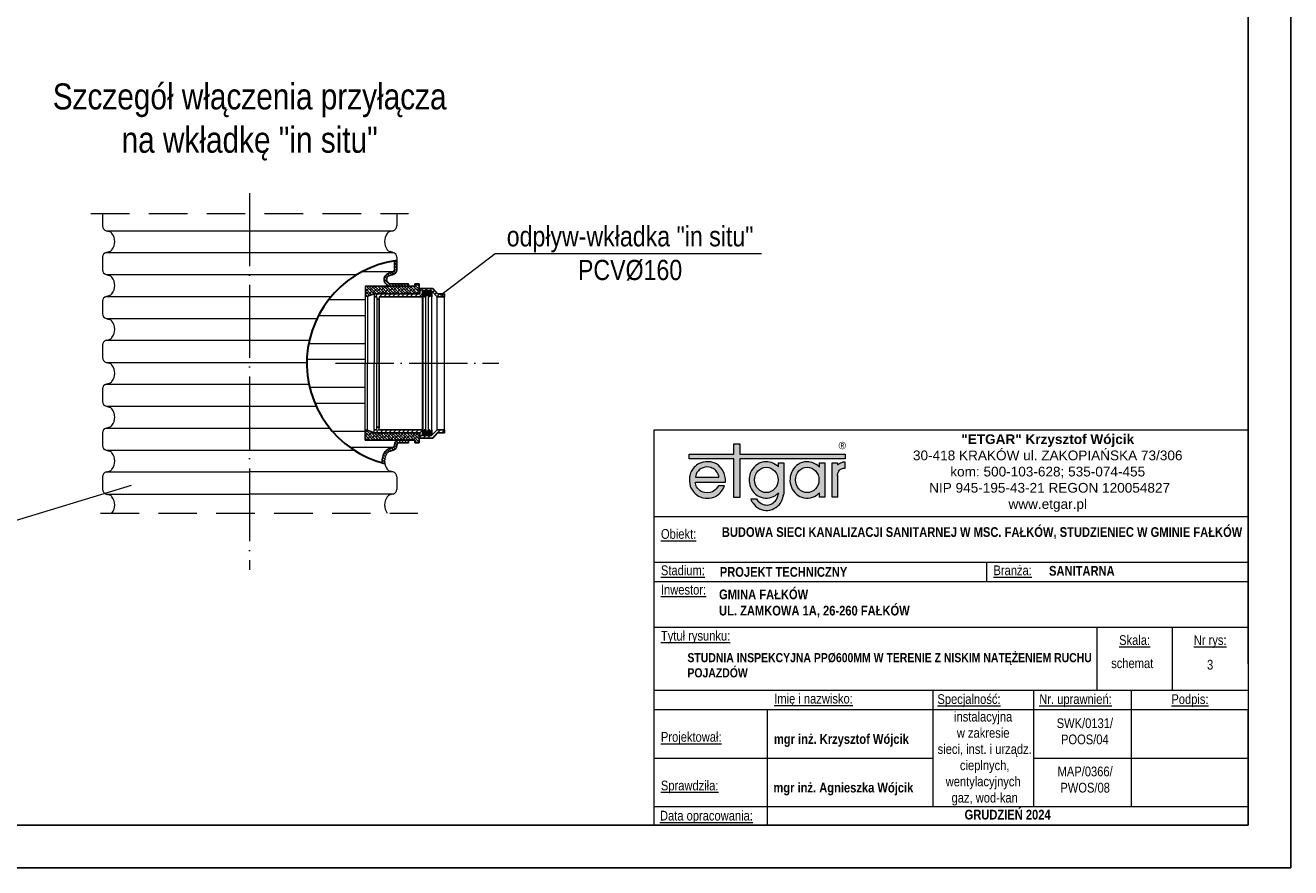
# Model space of a CAD drawing. Header units: millimetres. Extents: x 719 to 1594, y 350 to 647.
# Tile 2 of 6: x 931 to 1139, y 350 to 489. Entities that reach past the tile are written whole.
import ezdxf

# ---------------------------------------------------------------- set-up
doc = ezdxf.new("R2010")
doc.units = ezdxf.units.MM
doc.linetypes.add('ACAD_ISO04W100', pattern=[30, 24, -3, 0, -3])
doc.linetypes.add('HIDDEN', pattern=[9.525, 6.35, -3.175])
for name, color, linetype, lineweight in [('_00_Formatka', 7, 'Continuous', 20), ('Kreskowania', 7, 'Continuous', 5), ('Opisy', 7, 'Continuous', 5), ('Tabelka', 7, 'Continuous', 15)]:
    doc.layers.add(name, color=color, linetype=linetype, lineweight=lineweight)
doc.layers.add('rysunek', color=7, linetype='Continuous')
doc.styles.add('Arial Narrow', font='ARIALN.TTF', dxfattribs={"height": 3.5})
doc.styles.add('Opisowy', font='arial.ttf')
doc.styles.add('TABELA', font='romans.shx', dxfattribs={"height": 2})

# ---------------------------------------------------------------- blocks, each defined once
blk = doc.blocks.new('*X5')
at = {"color": 0, "linetype": 'Continuous'}
for p, q in [((1191.508412, 818.509585), (1192.861501, 819.862674)), ((1193.088352, 816.862674), (1191.508412, 818.442613)), ((1191.629268, 816.862674), (1194.108412, 819.341818)), ((1194.108412, 817.61038), (1191.856119, 819.862674)), ((1193.397035, 816.862674), (1194.108412, 817.574051)), ((1194.108412, 819.378147), (1193.623886, 819.862674)), ((1357.742164, 818.573243), (1359.031594, 819.862674)), ((1359.258445, 816.862674), (1357.742164, 818.378955)), ((1357.799361, 816.862674), (1360.342164, 819.405476)), ((1360.342164, 817.546722), (1358.026212, 819.862674)), ((1359.567128, 816.862674), (1360.342164, 817.63771)), ((1360.342164, 819.314489), (1359.793979, 819.862674))]:
    blk.add_line(p, q, dxfattribs=at)
blk = doc.blocks.new('*X6')
at = {"color": 0, "linetype": 'Continuous'}
for p, q in [((1190, 822.5), (1189.12929, 822.5)), ((1190, 813.478163), (1190, 823.155199)), ((1191.25, 812.862674), (1191.25, 823.703062)), ((1192.5, 823.75), (1191.357093, 823.75)), ((1194.536669, 822.5), (1191.875, 822.5)), ((1192.5, 819.862674), (1192.5, 823.862674)), ((1193.75, 819.862674), (1193.75, 823.161559)), ((1195, 819.865896), (1195, 822.110356)), ((1360, 822.5), (1357.313907, 822.5)), ((1357.5, 819.862674), (1357.5, 822.656497)), ((1358.75, 819.862674), (1358.75, 823.7077)), ((1360.493483, 823.75), (1359.375, 823.75)), ((1360, 819.862674), (1360, 823.862674)), ((1361.25, 813.120856), (1361.25, 823.418426)), ((1362.721286, 822.5), (1361.875, 822.5)), ((1362.5, 813.897134), (1362.5, 822.778691)), ((1190, 820), (1188.937529, 820)), ((1190, 817.5), (1188.937529, 817.5)), ((1190, 815), (1188.937529, 815)), ((1192.5, 821.25), (1189.375, 821.25)), ((1191.508412, 818.75), (1189.375, 818.75)), ((1192.5, 816.25), (1189.375, 816.25)), ((1192.5, 813.75), (1189.543592, 813.75)), ((1195, 820), (1191.875, 820)), ((1195, 815), (1191.875, 815)), ((1192.5, 813.00089), (1192.5, 816.862674)), ((1193.75, 813.8842), (1193.75, 816.862674)), ((1195.850081, 821.25), (1194.375, 821.25)), ((1195.773223, 816.25), (1194.375, 816.25)), ((1195, 814.317076), (1195, 816.734087)), ((1357.5, 821.25), (1356.000496, 821.25)), ((1357.5, 816.25), (1356.077353, 816.25)), ((1356.25, 820.128329), (1356.25, 821.608469)), ((1356.25, 814.736752), (1356.25, 816.418242)), ((1360, 820), (1356.875, 820)), ((1360, 815), (1356.875, 815)), ((1357.5, 814.194882), (1357.5, 816.862674)), ((1358.75, 813.602158), (1358.75, 816.862674)), ((1362.5, 821.25), (1359.375, 821.25)), ((1362.5, 816.25), (1359.375, 816.25)), ((1362.306984, 813.75), (1359.375, 813.75)), ((1360, 812.862674), (1360, 816.862674)), ((1362.5, 818.75), (1360.342164, 818.75)), ((1362.913048, 820), (1361.875, 820)), ((1362.913048, 817.5), (1361.875, 817.5)), ((1362.913048, 815), (1361.875, 815))]:
    blk.add_line(p, q, dxfattribs=at)
blk = doc.blocks.new('*X7')
at = {"color": 0, "linetype": 'Continuous'}
for p, q in [((1180.325288, 805.558694), (1183.509568, 808.742974)), ((1183.227081, 803.742974), (1180.325288, 806.644767)), ((1182.636092, 807.869498), (1181.762615, 808.742974)), ((1182.045102, 803.742974), (1187.045102, 808.742974)), ((1183.325288, 801.487626), (1190.580636, 808.742974)), ((1183.325288, 797.952092), (1192.325288, 806.952092)), ((1187.939392, 806.101731), (1185.298149, 808.742974)), ((1192.325288, 805.251369), (1188.833683, 808.742974)), ((1359.525288, 807.981999), (1360.286263, 808.742974)), ((1359.525288, 804.446465), (1363.821797, 808.742974)), ((1359.525288, 800.910931), (1367.357331, 808.742974)), ((1359.525288, 797.375397), (1370.892865, 808.742974)), ((1362.948321, 804.333964), (1359.525288, 807.756996)), ((1368.251622, 802.566197), (1363.832204, 806.985614)), ((1366.483855, 807.869498), (1365.610378, 808.742974)), ((1371.525288, 806.363598), (1369.145912, 808.742974)), ((1184.403858, 802.566197), (1183.325288, 803.644767)), ((1183.325288, 794.416559), (1192.325288, 803.416559)), ((1186.171625, 797.262896), (1183.325288, 800.109233)), ((1183.325288, 790.881025), (1192.325288, 799.881025)), ((1183.325288, 787.345491), (1192.325288, 796.345491)), ((1183.325288, 783.809957), (1192.325288, 792.809957)), ((1187.939392, 791.959595), (1183.519975, 796.379012)), ((1189.707159, 800.79843), (1185.287742, 805.217847)), ((1191.474926, 795.495129), (1187.055509, 799.914546)), ((1192.325288, 791.109233), (1188.823276, 794.611245)), ((1192.325288, 801.715835), (1190.591043, 803.45008)), ((1359.525288, 793.839863), (1368.525288, 802.839863)), ((1359.525288, 790.304329), (1368.525288, 799.304329)), ((1361.180554, 795.495129), (1359.525288, 797.150394)), ((1359.525288, 786.768795), (1368.525288, 795.768795)), ((1362.948321, 790.191828), (1359.525288, 793.61486)), ((1359.525288, 783.233262), (1368.525288, 792.233262)), ((1364.716088, 799.030663), (1360.29667, 803.45008)), ((1366.483855, 793.727362), (1362.064437, 798.146779)), ((1368.251622, 788.424061), (1363.832204, 792.843478)), ((1368.525288, 798.756996), (1365.599971, 801.682313)), ((1368.525288, 795.221462), (1367.367738, 796.379012)), ((1370.610378, 803.742974), (1369.135505, 805.217847)), ((1369.428399, 803.742974), (1371.525288, 805.839863)), ((1184.403858, 788.424061), (1183.325288, 789.502631)), ((1183.325288, 780.274423), (1192.325288, 789.274423)), ((1186.171625, 783.12076), (1183.325288, 785.967097)), ((1183.325288, 776.738889), (1192.325288, 785.738889)), ((1183.325288, 773.203355), (1192.325288, 782.203355)), ((1183.325288, 769.667821), (1192.325288, 778.667821)), ((1187.939392, 777.817459), (1183.519975, 782.236877)), ((1189.707159, 786.656294), (1185.287742, 791.075711)), ((1189.707159, 772.514158), (1185.287742, 776.933576)), ((1191.474926, 781.352993), (1187.055509, 785.772411)), ((1192.325288, 776.967097), (1188.823276, 780.46911)), ((1192.325288, 787.573699), (1190.591043, 789.307944)), ((1359.525288, 779.697728), (1368.525288, 788.697728)), ((1359.525288, 776.162194), (1368.525288, 785.162194)), ((1361.180554, 781.352993), (1359.525288, 783.008259)), ((1359.525288, 772.62666), (1368.525288, 781.62666)), ((1362.948321, 776.049692), (1359.525288, 779.472725)), ((1359.525288, 769.091126), (1368.525288, 778.091126)), ((1364.716088, 784.888527), (1360.29667, 789.307944)), ((1366.483855, 779.585226), (1362.064437, 784.004644)), ((1368.251622, 774.281925), (1363.832204, 778.701343)), ((1368.525288, 784.61486), (1365.599971, 787.540178)), ((1368.525288, 781.079327), (1367.367738, 782.236877)), ((1184.403858, 774.281925), (1183.325288, 775.360496)), ((1183.325288, 766.132287), (1192.325288, 775.132287)), ((1186.171625, 768.978625), (1183.325288, 771.824962)), ((1183.325288, 762.596753), (1192.325288, 771.596753)), ((1183.325288, 759.06122), (1192.325288, 768.06122)), ((1183.325288, 755.525686), (1192.325288, 764.525686)), ((1184.403858, 760.13979), (1183.325288, 761.21836)), ((1183.325288, 751.990152), (1192.325288, 760.990152)), ((1187.939392, 763.675324), (1183.519975, 768.094741)), ((1189.707159, 758.372023), (1185.287742, 762.79144)), ((1191.474926, 767.210858), (1187.055509, 771.630275)), ((1192.325288, 762.824962), (1188.823276, 766.326974)), ((1192.325288, 773.431563), (1190.591043, 775.165809)), ((1192.325288, 759.289428), (1190.591043, 761.023673)), ((1359.525288, 765.555592), (1368.525288, 774.555592)), ((1359.525288, 762.020058), (1368.525288, 771.020058)), ((1361.180554, 767.210858), (1359.525288, 768.866123)), ((1359.525288, 758.484524), (1368.525288, 767.484524)), ((1362.948321, 761.907557), (1359.525288, 765.330589)), ((1359.525288, 754.94899), (1368.525288, 763.94899)), ((1364.716088, 770.746391), (1360.29667, 775.165809)), ((1364.716088, 756.604256), (1360.29667, 761.023673)), ((1366.483855, 765.443091), (1362.064437, 769.862508)), ((1368.251622, 760.13979), (1363.832204, 764.559207)), ((1368.525288, 770.472725), (1365.599971, 773.398042)), ((1368.525288, 766.937191), (1367.367738, 768.094741)), ((1186.171625, 754.836489), (1183.325288, 757.682826)), ((1183.325288, 748.454618), (1192.325288, 757.454618)), ((1183.325288, 744.919084), (1192.549986, 754.143781)), ((1184.403858, 745.997654), (1183.325288, 747.076224)), ((1187.939392, 749.533188), (1183.519975, 753.952605)), ((1189.707159, 744.229887), (1185.287742, 748.649305)), ((1185.684712, 743.742974), (1193.514222, 751.572484)), ((1191.474926, 753.068722), (1187.055509, 757.488139)), ((1193.242693, 747.765421), (1188.823276, 752.184838)), ((1189.220246, 743.742974), (1194.478459, 749.001186)), ((1193.729606, 743.742974), (1190.591043, 746.881538)), ((1192.75578, 743.742974), (1195.325288, 746.312482)), ((1356.525288, 744.877923), (1368.525288, 756.877923)), ((1359.412787, 744.229887), (1356.627401, 747.015274)), ((1357.527578, 749.415746), (1368.525288, 760.413456)), ((1357.64502, 749.533188), (1357.591637, 749.586571)), ((1362.948321, 747.765421), (1358.555874, 752.157868)), ((1358.925874, 743.742974), (1368.525288, 753.342389)), ((1361.180554, 753.068722), (1359.52011, 754.729166)), ((1363.435234, 743.742974), (1360.29667, 746.881538)), ((1366.483855, 751.300955), (1362.064437, 755.720372)), ((1362.461408, 743.742974), (1368.525288, 749.806855)), ((1368.251622, 745.997654), (1363.832204, 750.417072)), ((1368.525288, 756.330589), (1365.599971, 759.255906)), ((1365.996941, 743.742974), (1368.525288, 746.271321)), ((1368.525288, 752.795055), (1367.367738, 753.952605)), ((1366.970768, 743.742974), (1365.599971, 745.113771))]:
    blk.add_line(p, q, dxfattribs=at)
blk = doc.blocks.new('*X8')
at = {"color": 0, "linetype": 'Continuous'}
for p, q in [((1206.321333, 672.455714), (1208.938691, 675.073072)), ((1206.321333, 668.92018), (1209.321333, 671.92018)), ((1394.521333, 673.272417), (1396.321988, 675.073072)), ((1394.521333, 669.736883), (1397.521333, 672.736883)), ((1178.810493, 659.087009), (1180.696931, 660.973447)), ((1181.232465, 657.973447), (1184.232465, 660.973447)), ((1184.767999, 657.973447), (1187.767999, 660.973447)), ((1188.303533, 657.973447), (1191.105814, 660.775728)), ((1191.297522, 657.431902), (1193.435157, 659.569537)), ((1192.618655, 655.217501), (1194.98204, 657.580886)), ((1193.365801, 652.429114), (1195.815291, 654.878603)), ((1206.321333, 665.384646), (1209.321333, 668.384646)), ((1206.321333, 661.849112), (1209.321333, 664.849112)), ((1206.321333, 658.313578), (1209.321333, 661.313578)), ((1206.321333, 654.778044), (1209.321333, 657.778044)), ((1394.521333, 666.201349), (1397.521333, 669.201349)), ((1394.640263, 662.784745), (1397.521333, 665.665815)), ((1395.73989, 660.348837), (1397.901977, 662.510925)), ((1397.63816, 658.711574), (1399.95414, 661.027553)), ((1400.436172, 657.974052), (1403.006467, 660.544347)), ((1402.993788, 656.996134), (1405.116205, 659.118551)), ((1404.015617, 654.482429), (1406.453561, 656.920372)), ((1194.29518, 649.822958), (1196.568355, 652.096133)), ((1195.834311, 647.826556), (1197.957119, 649.949363)), ((1197.940885, 646.397596), (1200.297521, 648.754231)), ((1200.747705, 645.668882), (1209.321333, 654.24251)), ((1205.352576, 646.738218), (1208.231405, 649.617048)), ((1404.767699, 651.698977), (1407.212253, 654.143531)), ((1405.911867, 649.307611), (1408.093315, 651.48906)), ((1407.588, 647.448211), (1409.721649, 649.58186)), ((1409.679768, 646.004445), (1411.882138, 648.206814)), ((1412.028048, 644.817191), (1414.351983, 647.141125)), ((1414.663486, 643.917094), (1417.200071, 646.453679)), ((1417.655789, 643.373863), (1420.582778, 646.300853)), ((1421.150073, 643.332614), (1421.870686, 644.053227))]:
    blk.add_line(p, q, dxfattribs=at)
blk = doc.blocks.new('A$C24AC0CAE')
for color, points in [(3, [(25.67, 9.23), (8.35, 9.23), (8.35, 10.93), (7.36, 10.93), (7.36, 9.23), (0, 9.23), (0, 8.48), (7.36, 8.48), (7.36, 2.1), (8.35, 2.1), (8.35, 8.48), (25.67, 8.48)]), (256, [(25.37, 6.95), (25.67, 6.95), (25.67, 7.92), (25.25, 7.92), (25.03, 7.84), (24.89, 7.78), (24.78, 7.71), (24.68, 7.65), (24.6, 7.6), (24.52, 7.53), (24.45, 7.47), (24.39, 7.47), (24.39, 7.84), (23.5, 7.84), (23.5, 2.15), (24.39, 2.15), (24.39, 5.74), (24.47, 6.12), (24.61, 6.45), (24.73, 6.64), (24.82, 6.71), (24.92, 6.78), (25.06, 6.84), (25.24, 6.91)])]:
    blk.add_hatch(color=color).paths.add_polyline_path(points)
h = blk.add_hatch(color=256)
h.paths.add_polyline_path([(4.95, 2.74), (5.13, 2.92), (5.32, 3.17), (5.56, 3.54), (5.71, 3.84), (5.78, 4.06), (4.79, 4.06), (4.63, 3.8), (4.45, 3.55), (4.26, 3.37), (4.01, 3.17), (3.83, 3.06), (3.45, 2.93), (3.05, 2.88), (2.5, 2.93), (2.27, 3), (1.96, 3.12), (1.78, 3.24), (1.52, 3.48), (1.34, 3.68), (1.22, 3.87), (1.17, 3.99), (1.1, 4.18), (1.04, 4.43), (1.01, 4.65), (5.96, 4.65), (5.95, 5.18), (5.87, 5.64), (5.75, 6.08), (5.57, 6.46), (5.4, 6.75), (5.17, 7.07), (4.8, 7.43), (4.48, 7.64), (4.09, 7.83), (3.87, 7.9), (3.58, 7.97), (3.09, 8), (2.75, 8), (2.3, 7.95), (1.94, 7.84), (1.64, 7.71), (1.4, 7.59), (1.22, 7.46), (1.09, 7.34), (0.97, 7.21), (0.84, 7.09), (0.73, 6.97), (0.66, 6.89), (0.53, 6.72), (0.41, 6.54), (0.34, 6.41), (0.27, 6.25), (0.22, 6.15), (0.17, 5.98), (0.09, 5.7), (0.06, 5.51), (0.03, 5.2), (0.02, 4.85), (0.09, 4.36), (0.18, 3.99), (0.28, 3.73), (0.4, 3.52), (0.53, 3.3), (0.66, 3.14), (0.78, 2.99), (0.97, 2.79), (1.28, 2.53), (1.53, 2.36), (1.81, 2.23), (2.07, 2.12), (2.31, 2.05), (2.69, 1.99), (3, 1.99), (3.3, 1.99), (3.67, 2.05), (3.89, 2.11), (4.05, 2.18), (4.32, 2.3), (4.63, 2.49)])
h.paths.add_polyline_path([(1.06, 5.48), (1.1, 5.75), (1.16, 5.93), (1.28, 6.22), (1.41, 6.4), (1.53, 6.53), (1.65, 6.65), (1.78, 6.77), (1.96, 6.9), (2.3, 7.02), (2.58, 7.09), (2.92, 7.14), (3.24, 7.09), (3.57, 7.03), (3.74, 6.96), (3.93, 6.89), (4.13, 6.76), (4.25, 6.65), (4.38, 6.54), (4.51, 6.4), (4.63, 6.19), (4.75, 5.95), (4.81, 5.78), (4.87, 5.63), (4.88, 5.48)], flags=16)
h = blk.add_hatch(color=256)
edge = h.paths.add_edge_path()
edge.add_line((15.56, 7.84), (14.67, 7.84))
edge.add_line((14.67, 7.84), (14.67, 7.15))
edge.add_spline(control_points=[(14.67, 7.15), (14.6, 7.22), (14.52, 7.29), (14.08, 7.66), (13.64, 7.87), (13.02, 7.99), (12.85, 8), (12.69, 8), (12.4, 8), (12.12, 7.96), (11.41, 7.73), (11, 7.46), (10.35, 6.78), (10.11, 6.36), (9.84, 5.45), (9.81, 4.96), (9.97, 4.03), (10.15, 3.58), (10.7, 2.81), (11.07, 2.5), (11.91, 2.08), (12.39, 1.99), (13.33, 2.05), (13.79, 2.2), (14.36, 2.58), (14.52, 2.71), (14.67, 2.87)], knot_values=[5.520049, 5.520049, 5.520049, 5.520049, 5.626987, 5.626987, 6.112202, 6.112202, 6.283185, 6.283185, 6.283185, 6.572803, 6.572803, 7.058019, 7.058019, 7.543234, 7.543234, 8.028449, 8.028449, 8.513665, 8.513665, 8.99888, 8.99888, 9.484095, 9.484095, 9.969311, 9.969311, 10.188021, 10.188021, 10.188021, 10.188021], degree=3, periodic=0)
edge.add_line((14.68, 2.87), (14.63, 2.59))
edge.add_ellipse((12.73, 2.97), major_axis=(0, 2.09), ratio=0.923674, start_angle=136.5689, end_angle=259.5379, ccw=False)
edge.add_line((11.41, 1.46), (11.27, 1.63))
edge.add_line((11.27, 1.63), (11.2, 1.79))
edge.add_line((11.2, 1.79), (11.17, 1.87))
edge.add_line((11.17, 1.87), (10.15, 1.87))
edge.add_line((10.15, 1.87), (10.2, 1.67))
edge.add_spline(control_points=[(10.2, 1.67), (10.29, 1.49), (10.39, 1.32), (10.78, 0.78), (11.15, 0.47), (11.99, 0.06), (12.47, -0.03), (13.4, 0.04), (13.86, 0.2), (14.64, 0.73), (14.96, 1.09), (15.32, 1.77), (15.42, 2.05), (15.48, 2.35)], knot_values=[2.033718, 2.033718, 2.033718, 2.033718, 2.238106, 2.238106, 2.725025, 2.725025, 3.211944, 3.211944, 3.698864, 3.698864, 4.185783, 4.185783, 4.49503, 4.49503, 4.49503, 4.49503], degree=3, periodic=0)
edge.add_line((15.48, 2.35), (15.56, 2.85))
edge.add_line((15.56, 2.85), (15.56, 7.84))
edge = h.paths.add_edge_path(flags=16)
edge.add_ellipse((12.69, 5.01), major_axis=(0, 2.09), ratio=0.923674, start_angle=0, end_angle=360)
h = blk.add_hatch(color=256)
edge = h.paths.add_edge_path()
edge.add_line((22.3, 7.84), (21.41, 7.84))
edge.add_line((21.41, 7.84), (21.41, 7.13))
edge.add_spline(control_points=[(21.41, 7.13), (21.33, 7.21), (21.25, 7.29), (20.81, 7.66), (20.37, 7.87), (19.74, 7.99), (19.58, 8), (19.41, 8)], knot_values=[5.512455, 5.512455, 5.512455, 5.512455, 5.626987, 5.626987, 6.112202, 6.112202, 6.283185, 6.283185, 6.283185, 6.283185], degree=3, periodic=0)
edge.add_spline(control_points=[(19.41, 8), (19.13, 8), (18.85, 7.96), (18.13, 7.73), (17.72, 7.46), (17.08, 6.78), (16.84, 6.36), (16.57, 5.45), (16.54, 4.96), (16.69, 4.03), (16.87, 3.58), (17.42, 2.81), (17.79, 2.5), (18.64, 2.08), (19.11, 1.99), (20.05, 2.05), (20.51, 2.2), (21.09, 2.58), (21.26, 2.72), (21.41, 2.88)], knot_values=[6.283185, 6.283185, 6.283185, 6.283185, 6.572803, 6.572803, 7.058019, 7.058019, 7.543234, 7.543234, 8.028449, 8.028449, 8.513665, 8.513665, 8.99888, 8.99888, 9.484095, 9.484095, 9.969311, 9.969311, 10.195609, 10.195609, 10.195609, 10.195609], degree=3, periodic=0)
edge.add_line((21.41, 2.88), (21.41, 2.15))
edge.add_line((21.41, 2.15), (22.3, 2.15))
edge.add_line((22.3, 2.15), (22.3, 7.84))
edge = h.paths.add_edge_path(flags=16)
edge.add_ellipse((19.41, 5.01), major_axis=(0, 2.09), ratio=0.923674, start_angle=0, end_angle=360)
at = {"color": 3}
for points in [[(7.36, 9.23), (7.36, 10.93), (8.35, 10.93), (8.35, 9.23)], [(7.36, 8.48), (0, 8.48), (0, 9.23), (7.36, 9.23)], [(8.35, 8.48), (8.35, 2.1), (7.36, 2.1), (7.36, 8.48)], [(8.35, 9.23), (25.67, 9.23), (25.67, 8.48), (8.35, 8.48)]]:
    blk.add_lwpolyline(points, dxfattribs=at)
for points in [[(1.01, 4.65), (5.96, 4.65), (5.95, 5.18), (5.87, 5.64), (5.75, 6.08), (5.57, 6.46), (5.4, 6.75), (5.17, 7.07), (4.8, 7.43), (4.48, 7.64), (4.09, 7.83), (3.87, 7.9), (3.58, 7.97), (3.09, 8), (2.75, 8), (2.3, 7.95), (1.94, 7.84), (1.64, 7.71), (1.4, 7.59), (1.22, 7.46), (1.09, 7.34), (0.97, 7.21), (0.84, 7.09), (0.73, 6.97), (0.66, 6.89), (0.53, 6.72), (0.41, 6.54), (0.34, 6.41), (0.27, 6.25), (0.22, 6.15), (0.17, 5.98), (0.09, 5.7), (0.06, 5.51), (0.03, 5.2), (0.02, 4.85), (0.09, 4.36), (0.18, 3.99), (0.28, 3.73), (0.4, 3.52), (0.53, 3.3), (0.66, 3.14), (0.78, 2.99), (0.97, 2.79), (1.28, 2.53), (1.53, 2.36), (1.81, 2.23), (2.07, 2.12), (2.31, 2.05), (2.69, 1.99), (3, 1.99), (3.3, 1.99), (3.67, 2.05), (3.89, 2.11), (4.05, 2.18), (4.32, 2.3), (4.63, 2.49), (4.95, 2.74), (5.13, 2.92), (5.32, 3.17), (5.56, 3.54), (5.71, 3.84), (5.78, 4.06), (4.79, 4.06), (4.63, 3.8), (4.45, 3.55), (4.26, 3.37), (4.01, 3.17), (3.83, 3.06), (3.45, 2.93), (3.05, 2.88), (2.5, 2.93), (2.27, 3), (1.96, 3.12), (1.78, 3.24), (1.52, 3.48), (1.34, 3.68), (1.22, 3.87), (1.17, 3.99), (1.1, 4.18), (1.04, 4.43)], [(1.06, 5.48), (4.88, 5.48), (4.87, 5.63), (4.81, 5.78), (4.75, 5.95), (4.63, 6.19), (4.51, 6.4), (4.38, 6.54), (4.25, 6.65), (4.13, 6.76), (3.93, 6.89), (3.74, 6.96), (3.57, 7.03), (3.24, 7.09), (2.92, 7.14), (2.58, 7.09), (2.3, 7.02), (1.96, 6.9), (1.78, 6.77), (1.65, 6.65), (1.53, 6.53), (1.41, 6.4), (1.28, 6.22), (1.16, 5.93), (1.1, 5.75)]]:
    blk.add_lwpolyline(points, close=True)
for points in [[(14.67, 7.15), (14.67, 7.84), (15.56, 7.84), (15.56, 2.85)], [(21.41, 7.13), (21.41, 7.84), (22.3, 7.84), (22.3, 2.15), (21.41, 2.15), (21.41, 2.88)], [(24.39, 5.74), (24.39, 2.15), (23.5, 2.15), (23.5, 7.84), (24.39, 7.84), (24.39, 7.47)], [(24.39, 5.74), (24.47, 6.12), (24.61, 6.45), (24.73, 6.64), (24.82, 6.71), (24.92, 6.78), (25.06, 6.84), (25.24, 6.91), (25.37, 6.95), (25.67, 6.95), (25.67, 7.92), (25.25, 7.92), (25.03, 7.84), (24.89, 7.78), (24.78, 7.71), (24.68, 7.65), (24.6, 7.6), (24.52, 7.53), (24.45, 7.47), (24.39, 7.47)], [(14.67, 2.85), (14.63, 2.59)], [(14.67, 2.85), (14.67, 2.87)], [(15.56, 2.85), (15.48, 2.35)], [(11.41, 1.46), (11.27, 1.63), (11.2, 1.79), (11.17, 1.87), (10.15, 1.87), (10.2, 1.67)]]:
    blk.add_lwpolyline(points)
for centre in [(12.69, 5.01), (19.41, 5.01)]:
    blk.add_ellipse(centre, major_axis=(0, 2.09), ratio=0.923674)
blk.add_ellipse((12.73, 2.97), major_axis=(0, 2.09), ratio=0.923674, start_param=2.383576, end_param=4.529791)
for points, knots in [([(14.67, 7.15), (14.6, 7.22), (14.52, 7.29), (14.08, 7.66), (13.64, 7.87), (13.02, 7.99), (12.85, 8), (12.69, 8), (12.4, 8), (12.12, 7.96), (11.41, 7.73), (11, 7.46), (10.35, 6.78), (10.11, 6.36), (9.84, 5.45), (9.81, 4.96), (9.97, 4.03), (10.15, 3.58), (10.7, 2.81), (11.07, 2.5), (11.91, 2.08), (12.39, 1.99), (13.33, 2.05), (13.79, 2.2), (14.36, 2.58), (14.52, 2.71), (14.67, 2.87)], [5.520049, 5.520049, 5.520049, 5.520049, 5.626987, 5.626987, 6.112202, 6.112202, 6.283185, 6.283185, 6.283185, 6.572803, 6.572803, 7.058019, 7.058019, 7.543234, 7.543234, 8.028449, 8.028449, 8.513665, 8.513665, 8.99888, 8.99888, 9.484095, 9.484095, 9.969311, 9.969311, 10.188021, 10.188021, 10.188021, 10.188021]), ([(21.41, 7.13), (21.33, 7.21), (21.25, 7.29), (20.81, 7.66), (20.37, 7.87), (19.74, 7.99), (19.58, 8), (19.41, 8), (19.13, 8), (18.85, 7.96), (18.13, 7.73), (17.72, 7.46), (17.08, 6.78), (16.84, 6.36), (16.57, 5.45), (16.54, 4.96), (16.69, 4.03), (16.87, 3.58), (17.42, 2.81), (17.79, 2.5), (18.64, 2.08), (19.11, 1.99), (20.05, 2.05), (20.51, 2.2), (21.09, 2.58), (21.26, 2.72), (21.41, 2.88)], [5.512455, 5.512455, 5.512455, 5.512455, 5.626987, 5.626987, 6.112202, 6.112202, 6.283185, 6.283185, 6.283185, 6.572803, 6.572803, 7.058019, 7.058019, 7.543234, 7.543234, 8.028449, 8.028449, 8.513665, 8.513665, 8.99888, 8.99888, 9.484095, 9.484095, 9.969311, 9.969311, 10.195609, 10.195609, 10.195609, 10.195609]), ([(10.2, 1.67), (10.29, 1.49), (10.39, 1.32), (10.78, 0.78), (11.15, 0.47), (11.99, 0.06), (12.47, -0.03), (13.4, 0.04), (13.86, 0.2), (14.64, 0.73), (14.96, 1.09), (15.36, 1.85), (15.48, 2.23), (15.53, 2.63)], [2.033718, 2.033718, 2.033718, 2.033718, 2.238106, 2.238106, 2.725025, 2.725025, 3.211944, 3.211944, 3.698864, 3.698864, 4.185783, 4.185783, 4.593309, 4.593309, 4.593309, 4.593309])]:
    blk.add_open_spline(points, degree=3, knots=knots)

msp = doc.modelspace()

# ---------------------------------------------------------------- linework, layer by layer
at = {"color": 7, "linetype": 'Continuous', "lineweight": 15}
for p, q in [((943.29429, 457.79138), (943.29429, 455.72678)), ((991.72149, 457.79138), (991.72149, 455.72678)), ((943.90265, 454.93395), (991.11313, 454.93395)), ((943.90265, 454.93395), (944.41345, 454.79708)), ((991.11313, 454.93395), (990.60233, 454.79708)), ((943.29429, 450.56834), (943.29429, 448.50374)), ((943.90265, 451.36117), (944.41345, 451.49804)), ((943.90265, 447.71091), (944.41345, 447.57404)), ((943.90265, 444.13813), (944.41345, 444.275)), ((943.29429, 443.3453), (943.29429, 441.2807)), ((943.90265, 440.48787), (978.57984, 440.48787)), ((943.90265, 440.48787), (944.41345, 440.351)), ((943.29429, 436.12226), (943.29429, 434.05766)), ((943.90265, 436.91509), (944.41345, 437.05196)), ((943.90265, 436.91509), (977.33487, 436.91509)), ((943.90265, 433.26483), (976.91037, 433.26483)), ((943.90265, 433.26483), (944.41345, 433.12796)), ((943.29429, 428.89922), (943.29429, 426.83462)), ((943.90265, 429.69205), (944.41345, 429.82892)), ((943.90265, 429.69205), (977.26176, 429.69205)), ((943.90265, 426.04179), (978.45834, 426.04179)), ((943.90265, 426.04179), (944.41345, 425.90492)), ((943.90265, 422.46901), (944.41345, 422.60588)), ((943.29429, 421.67618), (943.29429, 419.61158)), ((943.90265, 418.81875), (944.41345, 418.68188)), ((943.29429, 414.45314), (943.29429, 412.38854)), ((943.90265, 415.24597), (944.41345, 415.38284)), ((943.90265, 415.24597), (967.50789, 415.24597)), ((943.90265, 411.59571), (967.50789, 411.59571)), ((943.90265, 411.59571), (944.41345, 411.45884))]:
    msp.add_line(p, q, dxfattribs=at)
at = {"linetype": 'Continuous', "lineweight": 15}
for p, q in [((943.90265, 451.36117), (991.11313, 451.36117)), ((991.11313, 451.36117), (990.60233, 451.49804)), ((943.90265, 447.71091), (985.14053, 447.71091)), ((986.06435, 448.22957), (991.11313, 448.22957)), ((986.49413, 445.80289), (986.49413, 433.13521)), ((943.90265, 444.13813), (980.94421, 444.13813)), ((980.52201, 443.61947), (986.49413, 443.61947)), ((986.90453, 444.16129), (986.90453, 433.13521)), ((987.99893, 444.57169), (987.99893, 433.13521)), ((988.40933, 444.07921), (988.40933, 433.13521)), ((988.81973, 444.07921), (988.81973, 422.48658)), ((988.81973, 422.19121), (988.81973, 443.78383)), ((995.93333, 422.19121), (995.93333, 444.07921)), ((996.0621, 426.82809), (996.0621, 444.07921)), ((996.49691, 426.64951), (996.49691, 444.07921)), ((996.90731, 427.02156), (996.90731, 444.07921)), ((997.45451, 426.20304), (997.45451, 444.07921)), ((998.32733, 422.19121), (998.32733, 444.07921)), ((999.55853, 422.19121), (999.55853, 444.07921)), ((978.83921, 441.00653), (986.49413, 441.00653)), ((977.22521, 436.39643), (986.49413, 436.39643)), ((976.92222, 433.78349), (986.49413, 433.78349)), ((986.49413, 420.46753), (986.49413, 433.13521)), ((986.90453, 422.10913), (986.90453, 433.13521)), ((987.99893, 421.69873), (987.99893, 433.13521)), ((988.40933, 422.19121), (988.40933, 433.13521)), ((977.37736, 429.17339), (986.49413, 429.17339)), ((996.0621, 422.19121), (996.0621, 426.82809)), ((996.90731, 422.19121), (996.90731, 427.02156)), ((978.23093, 426.56045), (986.49413, 426.56045)), ((996.49691, 422.19121), (996.49691, 426.64951)), ((997.45451, 422.19121), (997.45451, 426.20304)), ((943.90265, 422.46901), (980.66626, 422.46901)), ((981.10056, 421.95035), (986.49413, 421.95035)), ((943.90265, 418.81875), (984.72435, 418.81875)), ((983.96387, 419.33741), (991.11313, 419.33741)), ((991.11313, 415.24597), (967.50789, 415.24597)), ((991.11313, 415.24597), (990.60233, 415.38284)), ((991.72149, 414.45314), (991.72149, 412.38854)), ((991.11313, 411.59571), (967.50789, 411.59571)), ((991.11313, 411.59571), (990.60233, 411.45884))]:
    msp.add_line(p, q, dxfattribs=at)
at = {"linetype": 'Continuous'}
for p, q in [((991.31109, 449.95374), (991.31109, 448.50374)), ((991.72149, 450.01257), (991.72149, 448.50374)), ((991.00691, 448.10733), (990.43616, 447.9544)), ((991.11313, 447.71091), (990.54238, 447.55798)), ((994.70213, 445.80289), (986.49413, 445.80289)), ((993.65032, 446.21329), (990.71941, 446.21329)), ((993.65032, 446.21329), (993.65032, 445.80289)), ((995.38613, 446.21329), (994.70213, 446.21329)), ((994.70213, 446.21329), (994.70213, 445.80289)), ((995.38613, 446.21329), (995.38613, 444.57169)), ((986.90453, 444.16129), (986.49413, 444.16129)), ((987.99893, 444.57169), (986.90453, 444.16129)), ((995.52293, 444.57169), (987.99893, 444.57169)), ((988.40933, 444.07921), (987.99893, 444.07921)), ((988.81973, 443.66881), (988.40933, 443.66881)), ((995.93333, 444.07921), (988.81973, 444.07921)), ((997.61709, 445.44721), (995.52293, 445.44721)), ((995.52293, 445.44721), (995.52293, 444.57169)), ((995.93333, 445.03681), (995.93333, 444.07921)), ((997.43813, 445.03681), (995.93333, 445.03681)), ((995.94971, 444.74826), (996.06926, 444.94921)), ((995.94971, 444.61832), (995.94971, 444.74826)), ((996.0621, 444.45575), (995.99765, 444.51238)), ((996.0621, 444.45575), (996.0621, 444.07921)), ((996.16961, 444.14531), (996.0621, 444.45575)), ((996.22036, 445.03513), (997.17314, 445.03513)), ((996.45135, 444.15555), (996.49691, 444.23738)), ((996.49691, 444.07921), (996.49691, 444.68343)), ((996.90731, 444.68343), (996.49691, 444.68343)), ((996.90731, 444.32775), (996.49691, 444.32775)), ((996.90731, 444.07921), (996.90731, 444.68343)), ((997.15714, 444.13723), (997.45451, 444.49084)), ((997.45451, 444.66897), (997.34254, 444.92442)), ((998.32733, 444.07921), (997.43813, 445.03681)), ((997.43813, 445.03681), (997.43813, 444.70633)), ((997.45451, 444.07921), (997.45451, 444.66897)), ((998.43008, 444.57169), (997.61709, 445.44721)), ((999.55853, 444.07921), (998.32733, 444.07921)), ((999.55853, 444.57169), (998.43008, 444.57169)), ((999.55853, 444.57169), (999.55853, 444.07921)), ((988.81973, 422.60161), (988.40933, 422.60161)), ((988.40933, 422.59538), (988.41555, 422.60161)), ((986.90453, 422.10913), (986.49413, 422.10913)), ((987.99893, 421.69873), (986.90453, 422.10913)), ((987.99893, 422.18498), (988.00515, 422.19121)), ((988.40933, 422.19121), (987.99893, 422.19121)), ((995.52293, 421.69873), (987.99893, 421.69873)), ((988.81973, 422.19121), (995.93333, 422.19121)), ((995.38613, 420.05713), (995.38613, 421.69873)), ((995.52293, 420.82321), (995.52293, 421.69873)), ((997.61709, 420.82321), (995.52293, 420.82321)), ((995.93333, 421.23361), (995.93333, 422.19121)), ((997.43813, 421.23361), (995.93333, 421.23361)), ((995.94971, 421.65209), (995.94971, 421.52215)), ((995.94971, 421.52215), (996.06926, 421.3212)), ((996.0621, 421.81466), (995.99765, 421.75803)), ((996.0621, 421.81466), (996.0621, 422.19121)), ((996.0621, 421.81466), (996.22534, 422.19121)), ((996.22036, 421.23528), (997.17314, 421.23528)), ((996.45135, 422.11486), (996.49691, 422.03303)), ((996.49691, 422.19121), (996.49691, 421.58698)), ((996.90731, 421.94266), (996.49691, 421.94266)), ((996.90731, 421.58698), (996.49691, 421.58698)), ((996.90731, 422.19121), (996.90731, 421.58698)), ((997.15714, 422.13318), (997.45451, 421.77958)), ((997.45451, 421.60144), (997.34254, 421.34599)), ((998.32733, 422.19121), (997.43813, 421.23361)), ((997.43813, 421.23361), (997.43813, 421.56408)), ((997.45451, 422.19121), (997.45451, 421.60144)), ((998.43008, 421.69873), (997.61709, 420.82321)), ((998.32733, 422.19121), (999.55853, 422.19121)), ((999.55853, 421.69873), (998.43008, 421.69873)), ((999.55853, 421.69873), (999.55853, 422.19121)), ((994.70213, 420.46753), (986.49413, 420.46753)), ((991.00691, 419.21517), (990.49611, 419.0783)), ((991.11313, 418.81875), (990.60233, 418.68188)), ((991.31109, 419.64673), (991.31109, 419.61158)), ((991.72149, 419.64673), (991.72149, 419.61158)), ((993.65032, 420.05713), (992.13189, 420.05713)), ((993.65032, 420.46753), (993.65032, 420.05713)), ((994.70213, 420.05713), (994.70213, 420.46753)), ((995.38613, 420.05713), (994.70213, 420.05713))]:
    msp.add_line(p, q, dxfattribs=at)
at = {"lineweight": 15}
msp.add_line((991.72149, 450.56834), (991.72149, 450.01257), dxfattribs=at)
for p, q in [((996.25698, 444.07921), (996.35038, 444.07921)), ((996.22534, 422.19121), (996.35038, 422.19121))]:
    msp.add_line(p, q)
msp.add_lwpolyline([(1131.76491, 376.1654), (1131.76491, 357.11654), (743.76491, 357.11654), (743.76491, 640.11654), (1131.76491, 640.11654), (1131.76491, 383.63774)])
at = {"color": 7, "linetype": 'Continuous', "lineweight": 15}
for centre, radius, start, end in [((944.11509, 455.72678), 0.8208, 180, 255), ((944.20102, 454.00425), 0.8208, 36.613496, 75), ((943.04805, 453.14756), 2.2572, 323.386504, 36.613496), ((990.81476, 454.00425), 0.8208, 105, 143.386504), ((990.90069, 455.72678), 0.8208, 285, 0), ((944.20102, 452.29087), 0.8208, 285, 323.386504), ((944.11509, 450.56834), 0.8208, 105, 180), ((944.11509, 448.50374), 0.8208, 180, 255), ((944.20102, 446.78121), 0.8208, 36.613496, 75), ((943.04805, 445.92452), 2.2572, 323.386504, 36.613496), ((944.11509, 443.3453), 0.8208, 105, 180), ((944.20102, 445.06783), 0.8208, 285, 323.386504), ((944.11509, 441.2807), 0.8208, 180, 255), ((944.20102, 439.55817), 0.8208, 36.613496, 75), ((943.04805, 438.70148), 2.2572, 323.386504, 36.613496), ((944.20102, 437.84479), 0.8208, 285, 323.386504), ((944.11509, 436.12226), 0.8208, 105, 180), ((944.11509, 434.05766), 0.8208, 180, 255), ((944.20102, 432.33513), 0.8208, 36.613496, 75), ((943.04805, 431.47844), 2.2572, 323.386504, 36.613496), ((944.11509, 428.89922), 0.8208, 105, 180), ((944.20102, 430.62175), 0.8208, 285, 323.386504), ((944.11509, 426.83462), 0.8208, 180, 255), ((944.20102, 425.11209), 0.8208, 36.613496, 75), ((943.04805, 424.2554), 2.2572, 323.386504, 36.613496), ((944.20102, 423.39871), 0.8208, 285, 323.386504), ((944.11509, 421.67618), 0.8208, 105, 180), ((944.11509, 419.61158), 0.8208, 180, 255), ((944.20102, 417.88905), 0.8208, 36.613496, 75), ((943.04805, 417.03236), 2.2572, 323.386504, 36.613496), ((944.11509, 414.45314), 0.8208, 105, 180), ((944.20102, 416.17567), 0.8208, 285, 323.386504), ((944.11509, 412.38854), 0.8208, 180, 255), ((944.20102, 410.66601), 0.8208, 36.613496, 75), ((943.04805, 409.80932), 2.2572, 323.386504, 36.613496)]:
    msp.add_arc(centre, radius, start, end, dxfattribs=at)
at = {"linetype": 'Continuous', "lineweight": 15}
for centre, radius, start, end in [((991.96773, 453.14756), 2.2572, 143.386504, 216.613496), ((990.81476, 452.29087), 0.8208, 216.613496, 255), ((990.90069, 450.56834), 0.8208, 0, 75), ((991.96773, 417.03236), 2.2572, 143.386504, 216.613496), ((991.96773, 417.03236), 2.2572, 143.386504, 216.613496), ((990.81476, 416.17567), 0.8208, 216.613496, 255), ((990.90069, 414.45314), 0.8208, 0, 75), ((990.90069, 412.38854), 0.8208, 285, 0), ((991.96773, 409.80932), 2.2572, 143.386504, 216.613496), ((990.81476, 410.66601), 0.8208, 105, 143.386504)]:
    msp.add_arc(centre, radius, start, end, dxfattribs=at)
at = {"linetype": 'Continuous', "lineweight": 30}
msp.add_arc((993.93129, 433.13521), 17.02142, 97.459462, 255.764255, dxfattribs=at)
at = {"linetype": 'Continuous'}
for centre, radius, start, end in [((990.71941, 446.89729), 1.0944, 105, 270), ((990.71941, 446.89729), 0.684, 105, 270), ((990.90069, 448.50374), 0.4104, 285, 0), ((990.90069, 448.50374), 0.8208, 285, 0), ((996.09072, 444.61832), 0.14101, 180, 228.698345), ((996.22036, 444.85931), 0.17582, 90, 149.249865), ((996.25698, 444.17), 0.09079, 195.77643, 270), ((996.35038, 444.18415), 0.10494, 270, 344.185358), ((997.04489, 444.21679), 0.13758, 180, 324.671866), ((997.17314, 444.85017), 0.18496, 23.667393, 90), ((996.09072, 421.65209), 0.14101, 131.301655, 180), ((996.22036, 421.4111), 0.17582, 210.750135, 270), ((996.35038, 422.08626), 0.10494, 15.814642, 90), ((997.04489, 422.05362), 0.13758, 35.328134, 180), ((997.17314, 421.42024), 0.18496, 270, 336.332607), ((991.96773, 417.03236), 2.6676, 143.386504, 186.038396), ((990.81476, 417.88905), 1.2312, 105, 143.386504), ((990.81476, 417.88905), 0.8208, 105, 143.386504), ((990.90069, 419.61158), 0.4104, 285, 0), ((990.90069, 419.61158), 0.8208, 285, 0), ((992.13189, 419.64673), 0.8208, 90, 180), ((992.13189, 419.64673), 0.4104, 90, 180)]:
    msp.add_arc(centre, radius, start, end, dxfattribs=at)
at = {"layer": '_00_Formatka', "color": 0}
for p, q in [((1131.76491, 422.11654), (1033.99837, 422.11654)), ((1033.99837, 422.11654), (1033.99837, 357.11654)), ((1033.99837, 407.90569), (1131.76491, 407.90569)), ((1033.99837, 407.90569), (1033.99837, 400.39839)), ((1033.99837, 400.39839), (1033.99837, 394.02913)), ((1033.99837, 400.39839), (1131.76491, 400.39839)), ((1088.69778, 400.32708), (1088.69778, 397.21376)), ((1033.99837, 397.21376), (1033.99837, 389.70646)), ((1033.99837, 397.21376), (1131.76491, 397.21376)), ((1033.99837, 389.70646), (1131.76491, 389.70646)), ((1106.90355, 379.35003), (1106.90355, 389.70646)), ((1119.26197, 389.70646), (1119.26197, 379.35003)), ((1033.99837, 379.35003), (1131.76491, 379.35003)), ((1079.88038, 379.35003), (1079.88038, 376.1654)), ((1088.69778, 379.35003), (1110.99019, 379.35003)), ((1093.40481, 379.35003), (1131.76491, 379.35003)), ((1096.46818, 379.35003), (1096.46818, 376.1654)), ((1112.5126, 379.35003), (1112.5126, 360.1654)), ((1033.99837, 376.1654), (1096.46818, 376.1654)), ((1033.99837, 376.1654), (1131.76491, 376.1654)), ((1052.63134, 376.1654), (1052.63134, 357.11654)), ((1079.88038, 376.1654), (1079.88038, 360.1654)), ((1096.46818, 376.1654), (1131.76491, 376.1654)), ((1096.46818, 376.1654), (1096.46818, 360.1654)), ((1033.99837, 368.1654), (1079.88038, 368.1654)), ((1033.99837, 360.1654), (1131.76491, 360.1654))]:
    msp.add_line(p, q, dxfattribs=at)
for points in [[(1131.76491, 422.11654), (1131.76491, 357.11654)], [(1033.99837, 357.11654), (1131.76491, 357.11654)]]:
    msp.add_lwpolyline(points, dxfattribs=at)
at = {"layer": '_00_Formatka', "color": 0, "ltscale": 3000}
for points in [[(1096.46818, 368.1654), (1131.76491, 368.1654)], [(1096.46818, 365.66262), (1096.46818, 365.66262)], [(1079.88038, 361.94606), (1079.88038, 361.94606)], [(1112.5126, 360.1654), (1112.5126, 360.1654)]]:
    msp.add_lwpolyline(points, dxfattribs=at)
at = {"layer": 'Defpoints', "lineweight": 18}
msp.add_lwpolyline([(718.76491, 647.11654), (1138.76491, 647.11654), (1138.76491, 350.11654), (718.76491, 350.11654)], close=True, dxfattribs=at)
at = {"layer": 'Defpoints'}
msp.add_lwpolyline([(718.76491, 647.11654), (1138.76491, 647.11654), (1138.76491, 350.11654), (718.76491, 350.11654)], close=True, dxfattribs=at)
at = {"layer": 'Kreskowania', "linetype": 'Continuous'}
for p, q in [((988.12841, 444.07921), (988.62089, 444.57169)), ((988.8539, 444.07921), (989.34638, 444.57169)), ((989.57939, 444.07921), (990.07187, 444.57169)), ((990.30488, 444.07921), (990.79736, 444.57169)), ((991.03037, 444.07921), (991.52285, 444.57169)), ((991.75586, 444.07921), (992.24834, 444.57169)), ((992.48136, 444.07921), (992.97384, 444.57169)), ((993.20685, 444.07921), (993.69933, 444.57169)), ((993.93234, 444.07921), (994.42482, 444.57169)), ((994.65783, 444.07921), (995.15031, 444.57169)), ((995.38332, 444.07921), (995.93333, 444.62922)), ((995.52293, 444.94431), (996.02583, 445.44721)), ((996.34092, 445.03681), (996.75132, 445.44721)), ((997.06641, 445.03681), (997.47681, 445.44721)), ((997.60847, 444.85337), (997.89886, 445.14376)), ((997.95778, 444.47719), (998.24817, 444.76758)), ((998.28529, 444.07921), (998.77777, 444.57169)), ((999.01078, 444.07921), (999.50326, 444.57169)), ((988.23817, 421.69873), (988.81973, 422.28029)), ((988.96366, 421.69873), (989.45614, 422.19121)), ((989.68915, 421.69873), (990.18163, 422.19121)), ((990.41464, 421.69873), (990.90712, 422.19121)), ((991.14013, 421.69873), (991.63261, 422.19121)), ((991.86562, 421.69873), (992.3581, 422.19121)), ((992.59111, 421.69873), (993.08359, 422.19121)), ((993.31661, 421.69873), (993.80909, 422.19121)), ((994.0421, 421.69873), (994.53458, 422.19121)), ((994.76759, 421.69873), (995.26007, 422.19121)), ((995.49308, 421.69873), (995.93333, 422.13898)), ((995.52293, 421.00309), (995.93333, 421.41349)), ((996.06854, 420.82321), (996.47894, 421.23361)), ((996.79404, 420.82321), (997.20444, 421.23361)), ((997.51953, 420.82321), (998.88753, 422.19121)), ((999.12054, 421.69873), (999.55853, 422.13672))]:
    msp.add_line(p, q, dxfattribs=at)
at = {"layer": 'Opisy', "lineweight": 9}
for points in [[(998.91145, 444.31668), (1007.88767, 451.2012), (1051.73384, 451.2012)], [(948.04035, 412.99248), (927.12811, 406.63675), (889.31186, 406.63675)]]:
    msp.add_lwpolyline(points, dxfattribs=at)
at = {"layer": 'rysunek', "linetype": 'ACAD_ISO04W100', "lineweight": 15, "ltscale": 0.5}
msp.add_line((967.50789, 461.12925), (967.50789, 399.12338), dxfattribs=at)
at = {"layer": 'rysunek', "linetype": 'HIDDEN', "lineweight": 15}
for p, q in [((941.39429, 457.79138), (993.62149, 457.79138)), ((942.95985, 408.4631), (995.18705, 408.4631))]:
    msp.add_line(p, q, dxfattribs=at)
at = {"layer": 'rysunek', "linetype": 'ACAD_ISO04W100', "lineweight": 5, "ltscale": 0.4}
msp.add_line((981.62466, 433.13521), (1008.4995, 433.13521), dxfattribs=at)

# ---------------------------------------------------------------- block references
at = {"layer": '_00_Formatka', "color": 0}
msp.add_blockref('A$C24AC0CAE', (1039.81841, 408.91899), dxfattribs=at)
at = {"layer": 'Kreskowania', "linetype": 'Continuous', "xscale": 0.1368000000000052, "yscale": 0.1368000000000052, "zscale": 0.1368000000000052, "rotation": 270}
for name, p in [('*X8', (901.30032, 611.23804)), ('*X7', (884.75009, 607.68179)), ('*X6', (884.75009, 607.68179)), ('*X5', (884.75009, 607.68179))]:
    msp.add_blockref(name, p, dxfattribs=at)

# ---------------------------------------------------------------- texts
at = {"lineweight": 9, "insert": (967.50789, 472.82711), "char_height": 4.275, "width": 100.8153406, "attachment_point": 5, "style": 'Arial Narrow'}
msp.add_mtext('Szczegó{\\fArial Narrow|b0|i0|c238|p34;ł} w{\\fArial Narrow|b0|i0|c238|p34;łą}czenia przy{\\fArial Narrow|b0|i0|c238|p34;łą}cza ^Jna wk{\\fArial Narrow|b0|i0|c238|p34;ł}adk{\\fArial Narrow|b0|i0|c238|p34;ę} "in situ" ', dxfattribs=at)
at = {"layer": '_00_Formatka', "color": 0, "lineweight": 18, "insert": (1098.79568, 421.4334), "char_height": 1.6, "width": 66.3768293, "attachment_point": 2, "style": 'Opisowy'}
msp.add_mtext('{\\fArial|b1|i0|c238|p34;"ETGAR" Krzysztof Wójcik\\P\\fArial|b0|i0|c238|p34;30-418 KRAKÓW ul. ZAKOPIAŃSKA 73/306 \\Pkom: 500-103-628; 535-074-455 \\P NIP 945-195-43-21 REGON 120054827\\Pwww.etgar.pl}', dxfattribs=at)
at = {"layer": '_00_Formatka', "color": 0, "insert": (1064.38851, 420.18839), "char_height": 1.2, "width": 13.1943947, "attachment_point": 1}
msp.add_mtext('{\\fArial|b0|i0|c238|p0;®}', dxfattribs=at)
at = {"layer": '_00_Formatka', "color": 0, "char_height": 1.6, "style": 'Arial Narrow'}
for s, insert, width, attachment_point in [('{\\L\\C7;Obiekt:}', (1035.16461, 405.83953), 10.0319695, 1), ('{\\L\\C7;Stadium:}', (1035.16461, 399.85269), 10.0319695, 1), ('{\\L\\C7;Branża:}', (1089.86402, 399.85269), 10.0319695, 1), ('{\\fArial Narrow|b1|i0|c238|p34;\\C7;SANITARNA}', (1099.01101, 398.96203), 31.5233456, 4), ('{\\fArial Narrow|b1|i0|c238|p34;\\C7;PROJEKT TECHNICZNY}', (1044.84547, 398.78147), 43.3001525, 4), ('{\\L\\C7;Inwestor:}', (1035.16461, 396.66806), 10.0319695, 1), ('{\\fArial Narrow|b1|i0|c238|p34;GMINA FAŁKÓW\\PUL. ZAMKOWA 1A, 26-260 FAŁKÓW}', (1044.72724, 393.57829), 107.3095978, 4), ('\\pxqc;{\\L\\C7;Skala:}', (1106.90355, 388.37184), 12.3584167, 1), ('{\\fArial Narrow|b0|i0|c238|p0;3}', (1125.51344, 383.51225), 12.5029481, 5), ('{\\fArial Narrow|b0|i0|c238|p34;instalacyjna \\Pw zakresie\\P sieci, inst. i urządz.\\P cieplnych, \\Pwentylacyjnych\\P gaz, wod-kan}', (1088.17428, 368.06536), 16.0097859, 5), ('{\\fArial Narrow|b1|i0|c238|p34;GRUDZIEŃ 2024}', (1092.19812, 358.8362), 79.1335775, 5)]:
    msp.add_mtext(s, dxfattribs=dict(at, insert=insert, width=width, attachment_point=attachment_point))
at = {"layer": '_00_Formatka', "ltscale": 0.35, "insert": (1045.17905, 406.15), "char_height": 1.6, "width": 80.999952, "attachment_point": 1, "style": 'TABELA'}
msp.add_mtext('\\A1;{\\fArial Narrow|b1|i0|c238|p34;BUDOWA SIECI KANALIZACJI SANITARNEJ W MSC. FAŁKÓW, STUDZIENIEC W GMINIE FAŁKÓW}', dxfattribs=at)
at = {"layer": '_00_Formatka', "color": 0, "char_height": 1.6, "style": 'Arial Narrow'}
for s, insert, attachment_point in [('{\\L\\C7;Tytuł rysunku:}', (1035.16461, 389.08945), 1), ('{\\L\\C7;Imię i nazwisko:}', (1053.79757, 378.73302), 1), ('{\\L\\C7;Specjalność:}', (1080.64748, 378.66424), 1), ('{\\L\\C7;Nr. uprawnień:}', (1097.40541, 378.66424), 1), ('{\\L\\C7;Podpis:}', (1119.1361, 378.65236), 1), ('SWK/0131/\\PPOOS/04', (1104.90239, 372.55252), 5), ('{\\LProjektował:}', (1035.16122, 372.44559), 1), ('{\\fArial Narrow|b1|i0|c238|p34;mgr inż. Krzysztof Wójcik}', (1053.74754, 372.0928), 1), ('MAP/0366/\\PPWOS/08', (1104.94942, 364.60679), 5), ('{\\LSprawdziła:}', (1035.16122, 364.44559), 1), ('{\\fArial Narrow|b1|i0|c238|p34;mgr inż. Agnieszka Wójcik}', (1053.66804, 364.10229), 1), ('{\\LData opracowania:}', (1035.01004, 359.48342), 1)]:
    msp.add_mtext(s, dxfattribs=dict(at, insert=insert, attachment_point=attachment_point))
at = {"layer": '_00_Formatka', "color": 0, "insert": (1119.26197, 388.37184), "char_height": 1.6, "width": 12.5029481, "attachment_point": 1, "line_spacing_factor": 2, "style": 'Arial Narrow'}
msp.add_mtext('\\pxqc;{\\L\\C7;Nr rys:}', dxfattribs=at)
at = {"layer": 'Opisy', "lineweight": 9, "insert": (1030.09098, 451.18887), "char_height": 3.325, "width": 42.1964153, "attachment_point": 5, "style": 'Arial Narrow'}
msp.add_mtext('odp{\\fArial Narrow|b0|i0|c238|p34;ływ-wkładka "in situ"\\PPCV%%C160}', dxfattribs=at)
at = {"layer": 'Tabelka', "style": 'Arial Narrow'}
for s, insert, char_height, width, attachment_point in [('\\pxt2.4;{\\fArial Narrow|b1|i0|c238|p34;STUDNIA INSPEKCYJNA PP%%C600MM W TERENIE Z NISKIM NATĘŻENIEM RUCHU POJAZDÓW }', (1039.52178, 383.42388), 1.5, 68.8871815, 4), ('\\A1;schemat', (1112.69626, 383.75431), 1.6, 12.3584167, 5)]:
    msp.add_mtext(s, dxfattribs=dict(at, insert=insert, char_height=char_height, width=width, attachment_point=attachment_point))

doc.saveas('drawing.dxf')
